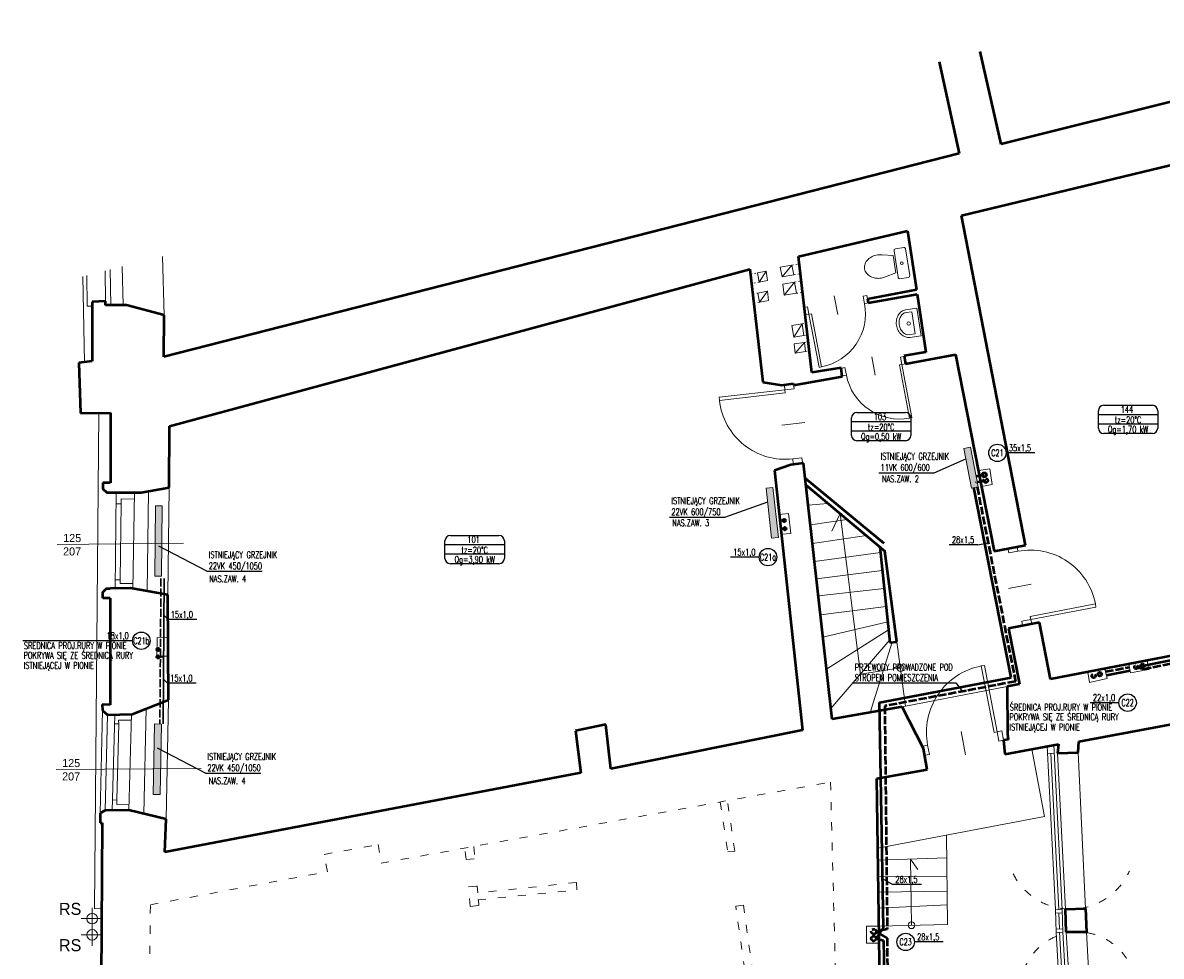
# Model space of a CAD drawing. Header units: millimetres. Extents: x -127811 to -59050, y -244477 to -114521.
# Tile 21 of 30: x -65167 to -63470, y -121361 to -119970. Entities that reach past the tile are written whole.
import ezdxf
from ezdxf.enums import TextEntityAlignment as Align

# ---------------------------------------------------------------- set-up
doc = ezdxf.new("R2010")
doc.units = ezdxf.units.MM
doc.header["$MEASUREMENT"] = 0
doc.linetypes.add('ACAD_ISO02W100', pattern=[15, 12, -3])
doc.linetypes.add('XREF$0$ACAD_ISO03W100', pattern=[30, 12, -18])
for name, color, linetype, lineweight in [('grzejniki', 142, 'Continuous', 0), ('XREF$0$arch C', 8, 'Continuous', 13), ('XREF$0$arch drzwi', 8, 'Continuous', 13), ('XREF$0$arch N', 8, 'XREF$0$ACAD_ISO03W100', 13), ('XREF$0$arch P', 8, 'Continuous', 50), ('XREF$0$opis', 8, 'Continuous', 0), ('XREF$0$wyposażenie - kuchnia łazienka', 8, 'Continuous', 0)]:
    doc.layers.add(name, color=color, linetype=linetype, lineweight=lineweight)
for name, color, linetype in [('TM_co ewen. zasilanie', 172, 'Continuous'), ('TM_co ewent powrot', 172, 'ACAD_ISO02W100'), ('TM_co istn powrot', 84, 'ACAD_ISO02W100'), ('TM_co istn zasilanie', 84, 'Continuous'), ('TM_co odnosniki', 1, 'Continuous'), ('TM_co opis', 2, 'Continuous'), ('TM_co powrot', 240, 'ACAD_ISO02W100'), ('TM_co zasilanie', 240, 'Continuous'), ('TM_odnosniki', 1, 'Continuous'), ('TM_opis', 2, 'Continuous'), ('XREF', 8, 'Continuous')]:
    doc.layers.add(name, color=color, linetype=linetype)
doc.styles.add('TM', font='romans.shx', dxfattribs={"width": 0.65})
doc.styles.add('XREF$0$Standard', font='txt')

# ---------------------------------------------------------------- blocks, each defined once
blk = doc.blocks.new('XREF$0$A$C5C5B553C')
at = {"layer": 'XREF$0$arch drzwi', "color": 0}
for p, q in [((0, 0), (0, -12)), ((6, 0), (0, 0)), ((6, -12), (6, 0)), ((51, 9), (51, -21)), ((96, 0), (96, -12)), ((102, 0), (96, 0)), ((102, -12), (102, 0)), ((0, -12), (6, -12)), ((6, -12), (6, -97.9)), ((6, -12), (10, -12)), ((10, -12), (10, -98)), ((96, -12), (102, -12)), ((10, -98), (6, -98))]:
    blk.add_line(p, q, dxfattribs=at)
blk.add_arc((10, -12), 86, 270, 0.0003, dxfattribs=at)
blk = doc.blocks.new('XREF$0$U_40')
at = {"layer": 'XREF$0$wyposażenie - kuchnia łazienka'}
blk.add_lwpolyline([(0, 0), (-400, 0), (-400, 163, -0.117889), (-385, 224, -0.104524), (-341, 279, -0.089899), (-278, 314, -0.081729), (-200, 327, -0.081729), (-122, 314, -0.089899), (-59, 279, -0.104524), (-15, 224, -0.117889), (0, 163), (0, 0)], format="xyb", dxfattribs=at)
blk.add_lwpolyline([(-40, 80), (-360, 80), (-360, 163, -0.117889), (-350, 206, -0.104524), (-316, 248, -0.089899), (-265, 276, -0.081729), (-200, 287, -0.081729), (-135, 276, -0.089899), (-84, 248, -0.104524), (-50, 206, -0.117889), (-40, 163)], format="xyb", close=True, dxfattribs=at)
blk.add_circle((-200, 150), 25, dxfattribs=at)
blk = doc.blocks.new('XREF$0$SEDES3')
at = {"layer": 'XREF$0$wyposażenie - kuchnia łazienka'}
blk.add_lwpolyline([(-167, 357), (-131, 200), (131, 200), (167, 357, 0.05824), (175, 425, 0.072039), (163, 508, 0.083339), (129, 578, 0.106661), (71, 631, 0.132138), (0, 650, 0.132138), (-71, 631, 0.106661), (-129, 578, 0.083339), (-163, 508, 0.072039), (-175, 425, 0.05824), (-167, 357)], format="xyb", dxfattribs=at)
blk.add_lwpolyline([(-225, 150, -0.414214), (-200, 175), (200, 175, -0.414214), (225, 150), (225, 25, -0.414214), (200, 0), (-200, 0, -0.414214), (-225, 25)], format="xyb", close=True, dxfattribs=at)
blk.add_circle((0, 88), 19.6, dxfattribs=at)
blk = doc.blocks.new('XREF')
blk.add_line((-63612.1, -121296), (-63612.2, -121296))
at = {"layer": 'XREF$0$arch C'}
for p, q in [((-64958.1, -120318.4), (-64955.8, -120406)), ((-64020, -120331.3), (-64037.5, -120334.4)), ((-64020, -120331.3), (-64034.5, -120348.9)), ((-64020, -120331.3), (-64017.2, -120345.6)), ((-65076.9, -120348.1), (-65074.5, -120475.6)), ((-65071.1, -120346.7), (-65070.7, -120392.5)), ((-65043.6, -120339.8), (-65043.3, -120384.8)), ((-65036.2, -120337.9), (-65035.4, -120390.8)), ((-65018.4, -120333.5), (-65016.8, -120390.8)), ((-64071.3, -120342.6), (-64058.6, -120340.2)), ((-64071.3, -120342.6), (-64068.7, -120356.4)), ((-64068.7, -120356.4), (-64058.6, -120340.2)), ((-64058.6, -120340.2), (-64056.7, -120354.1)), ((-64037.5, -120334.4), (-64034.5, -120348.9)), ((-64034.5, -120348.9), (-64017.2, -120345.6)), ((-64056.7, -120354.1), (-64068.7, -120356.4)), ((-64016.1, -120356.7), (-64033.7, -120359.4)), ((-64033.7, -120359.4), (-64031.6, -120376.1)), ((-64031.6, -120376.1), (-64016.1, -120356.7)), ((-64016.1, -120356.7), (-64013.5, -120373.2)), ((-64071, -120372.8), (-64056.6, -120370.1)), ((-64071, -120372.8), (-64068.6, -120386.4)), ((-64068.6, -120386.4), (-64056.6, -120370.1)), ((-64056.6, -120370.1), (-64055, -120384.1)), ((-64031.6, -120376.1), (-64013.5, -120373.2)), ((-65070.7, -120392.5), (-65063.3, -120392.5)), ((-64055, -120384.1), (-64068.6, -120386.4)), ((-64004.8, -120418.8), (-64020.4, -120421.2)), ((-64020.4, -120421.2), (-64017.4, -120438.5)), ((-64004.8, -120418.8), (-64017.4, -120438.5)), ((-64004.8, -120418.8), (-64002.1, -120436.1)), ((-64017.4, -120438.5), (-64002.1, -120436.1)), ((-64001.4, -120446.3), (-64016.9, -120448.5)), ((-64016.9, -120448.5), (-64015.2, -120462.3)), ((-64001.4, -120446.3), (-64015.2, -120462.3)), ((-64001.4, -120446.3), (-63999.9, -120460)), ((-64015.2, -120462.3), (-63999.9, -120460)), ((-65059.9, -121289.8), (-65053, -120551.4)), ((-63742.2, -120637.3), (-63725.1, -120634.7)), ((-63725.1, -120634.7), (-63721.6, -120657.9)), ((-65027.3, -120670.1), (-65029.1, -120812.9)), ((-65000.2, -120670.1), (-65002.7, -120813.4)), ((-64979.4, -120668.1), (-64981.4, -120817)), ((-64948.6, -120662.5), (-64950.2, -120822.3)), ((-63721.6, -120657.9), (-63737.6, -120661.1)), ((-65019.8, -120687), (-65027.5, -120686.9)), ((-65019.8, -120687), (-65021.4, -120800.3)), ((-65000.4, -120679.8), (-65020, -120679.6)), ((-65020, -120679.6), (-65019.8, -120687)), ((-63995.8, -120689.1), (-63966.7, -120686.2)), ((-64025.1, -120701.5), (-64039, -120703)), ((-64021.9, -120731.2), (-64025.1, -120701.5)), ((-63948.4, -120701.4), (-63960.5, -120727.5)), ((-63918.1, -120940.8), (-63948.4, -120701.4)), ((-63992.5, -120718.3), (-63937.8, -120710.3)), ((-64035.8, -120732.2), (-64021.9, -120731.2)), ((-63989.4, -120746), (-63909.1, -120734.1)), ((-65115.3, -120747.7), (-64927.2, -120745.4)), ((-63888.3, -120759.5), (-63986.4, -120772.8)), ((-63983.5, -120798.5), (-63885.4, -120786.3)), ((-65021.4, -120800.3), (-65029, -120800.2)), ((-65021.4, -120805.4), (-65021.4, -120800.3)), ((-65002.6, -120805.4), (-65021.4, -120805.4)), ((-63882.5, -120813.2), (-63980.7, -120824.2)), ((-63977.5, -120852.5), (-63879.7, -120840)), ((-63973.8, -120885.4), (-63877.2, -120862.6)), ((-64966.3, -120886.3), (-64966.7, -120913.8)), ((-64949.8, -120886.5), (-64966.3, -120886.3)), ((-63875.9, -120874.9), (-63968.4, -120933.5)), ((-63961.9, -120991.9), (-63874.4, -120889.7)), ((-63870.7, -120893.2), (-63903.7, -120997.9)), ((-63863.6, -120892.7), (-63850.9, -120988.6)), ((-64966.7, -120913.8), (-64949.7, -120913.7)), ((-63518.1, -120925.7), (-63515.2, -120938.5)), ((-63488.2, -120933.7), (-63490.8, -120920.4)), ((-63858.4, -120931.5), (-63918.1, -120940.8)), ((-63579.2, -120937.6), (-63576.6, -120953.2)), ((-63550.2, -120947.2), (-63553.5, -120932.6)), ((-63515.2, -120938.5), (-63488.2, -120933.7)), ((-63855.9, -120989.5), (-63699.3, -120958.9)), ((-63576.6, -120953.2), (-63550.2, -120947.2)), ((-64982.5, -120992.1), (-64986, -121148.9)), ((-64949.3, -120978.8), (-64952.7, -121156.8)), ((-65047.8, -120994.8), (-65051.2, -121147.6)), ((-65043.9, -121143.7), (-65040.4, -121001.3)), ((-65029.5, -121001.1), (-65033.1, -121143.7)), ((-65004.8, -121009.1), (-65023.7, -121009.5)), ((-65023.7, -121009.5), (-65023.5, -121014.8)), ((-65004.6, -121000.5), (-65008.7, -121143.6)), ((-65023.5, -121014.8), (-65029.8, -121014.7)), ((-65026.2, -121128.4), (-65023.3, -121014.8)), ((-63643.4, -121152.6), (-63662.5, -121052.5)), ((-63629, -121058.4), (-63639, -121058.9)), ((-63624, -121058.2), (-63612.3, -121291)), ((-63582.3, -121289.9), (-63593.2, -121057.4)), ((-65116.7, -121083), (-64900.9, -121081.4)), ((-65026.2, -121128.4), (-65032.7, -121128.2)), ((-65026.6, -121134.7), (-65026.2, -121128.4)), ((-65008.4, -121135.2), (-65026.6, -121134.7)), ((-63892.1, -121200.1), (-63643.4, -121152.6)), ((-63788, -121313.8), (-63789.8, -121180.6)), ((-63891.8, -121217.7), (-63789.3, -121214.4)), ((-63841.9, -121314.9), (-63843.3, -121216.2)), ((-63843.3, -121216.2), (-63832.6, -121231.8)), ((-63789, -121241.5), (-63891.5, -121242.9)), ((-63891.1, -121265.7), (-63788.6, -121264.3)), ((-65063.2, -121288.9), (-65063.2, -121321.2)), ((-65049, -121290.6), (-65059.9, -121289.8)), ((-63890.8, -121289.3), (-63788.4, -121284.6)), ((-63617.3, -121291.3), (-63627.3, -121291.8)), ((-63617.1, -121296.3), (-63627.1, -121296.8)), ((-65079.3, -121305), (-65047, -121305)), ((-65063.2, -121308.5), (-65063.2, -121321.2)), ((-65063.2, -121313), (-65063.2, -121345.3)), ((-63890.5, -121316), (-63909.1, -121316.4)), ((-63890.5, -121316), (-63788, -121313.8)), ((-65079.3, -121329.1), (-65047, -121329.1)), ((-65063.2, -121332.6), (-65063.2, -121345.3)), ((-63909.1, -121316.4), (-63908.9, -121341.6)), ((-63616.3, -121320.2), (-63626.4, -121320.8)), ((-63616.2, -121325.2), (-63626.2, -121325.8)), ((-63611.2, -121325), (-63597.2, -121569.3)), ((-63567.2, -121568.6), (-63581, -121325)), ((-63908.9, -121341.6), (-63890.1, -121341.4))]:
    blk.add_line(p, q, dxfattribs=at)
for points in [[(-63569.7, -122532.7), (-63569.9, -122527.6), (-63582.6, -122265.4), (-63584.5, -122230.2), (-63595.1, -121962.6), (-63597.4, -121924.8), (-63609.6, -121658.8), (-63612.2, -121569.9), (-63626.2, -121325.6), (-63627.3, -121291.6), (-63639.5, -121048.2)], [(-63622.3, -121291.5), (-63622.3, -121291.4), (-63634, -121058.7)], [(-63559.7, -122532.2), (-63559.9, -122527.2), (-63572.6, -122264.9), (-63574.5, -122229.8), (-63585.1, -121962.1), (-63587.5, -121924.3), (-63599.6, -121658.4), (-63602.2, -121569.5), (-63616.2, -121325.2), (-63617.3, -121291.2), (-63629.6, -121046.3)], [(-63621.3, -121320.5), (-63622.1, -121296.5)], [(-63607.2, -121569.8), (-63607.2, -121569.7), (-63621.2, -121325.4)]]:
    blk.add_lwpolyline(points, dxfattribs=at)
for centre, radius in [((-63858.4, -120931.5), 5), ((-65063.2, -121305), 7.94), ((-63841.9, -121314.9), 5), ((-65063.2, -121329.1), 7.94)]:
    blk.add_circle(centre, radius, dxfattribs=at)
at = {"layer": 'XREF$0$arch N', "linetype": 'XREF$0$ACAD_ISO03W100', "ltscale": 0.2}
for p, q in [((-64020, -120331.3), (-64008.8, -120329.3)), ((-64081.9, -120344.6), (-64071.3, -120342.6)), ((-64017.2, -120345.6), (-64007.2, -120343.7)), ((-64068.7, -120356.4), (-64080.3, -120358.7)), ((-64016.1, -120356.7), (-64005.9, -120355)), ((-64078.5, -120374.2), (-64071, -120372.9)), ((-64013.5, -120373.2), (-64004, -120371.7)), ((-64077, -120387.9), (-64068.6, -120386.4)), ((-64004.8, -120418.8), (-63998.8, -120417.9)), ((-64002.1, -120436.1), (-63996.8, -120435.3)), ((-64001.4, -120446.3), (-63995.7, -120445.5)), ((-63999.9, -120460), (-63994.1, -120459.1))]:
    blk.add_line(p, q, dxfattribs=at)
at = {"layer": 'XREF$0$arch N', "linetype": 'XREF$0$ACAD_ISO03W100'}
for p, q in [((-64632.6, -121222.4), (-63962.6, -121101.5)), ((-63962.6, -121101.5), (-63950.6, -121559.1)), ((-64105.2, -121204.4), (-64116.4, -121129.2)), ((-64127.1, -121131.2), (-64115.8, -121205.3)), ((-64717.3, -121209.2), (-64636.6, -121194.7)), ((-64636.6, -121194.7), (-64632.6, -121222.4)), ((-64712.5, -121235.1), (-64717.3, -121209.2)), ((-64505.9, -121216.7), (-64507.4, -121199.8)), ((-64494.4, -121197.5), (-64492.8, -121215.6)), ((-64115.8, -121205.3), (-64105.2, -121204.4)), ((-64505.9, -121216.7), (-64492.8, -121215.6)), ((-64976.4, -121284.3), (-64712.5, -121235.1)), ((-64502.4, -121257.4), (-64489.1, -121256.3)), ((-64499.8, -121286.7), (-64502.4, -121257.4)), ((-64341.3, -121251), (-64490.2, -121266.9)), ((-64489.1, -121256.3), (-64488.2, -121266.7)), ((-64488.5, -121277), (-64340.6, -121262.3)), ((-64340.6, -121262.3), (-64341.3, -121251)), ((-64487.3, -121276.8), (-64486.6, -121285.5)), ((-64977.4, -121387.4), (-64976.4, -121284.3)), ((-64499.8, -121286.7), (-64486.6, -121285.5)), ((-64103.8, -121286.2), (-64092.4, -121284.7)), ((-64077.8, -121470), (-64103.8, -121286.2)), ((-64092.4, -121284.7), (-64065.7, -121477.9))]:
    blk.add_line(p, q, dxfattribs=at)
for centre, radius, start, end in [((-63604.7, -121194.6), 96.2, 207.0571, 335.7749), ((-63593.6, -121411), 86, 32.7749, 155.5895)]:
    blk.add_arc(centre, radius, start, end, dxfattribs=at)
at = {"layer": 'XREF$0$arch P'}
for p, q in [((-62983.6, -119970.1), (-63708.2, -120151)), ((-63708.2, -120151), (-63739.7, -120013)), ((-63800.6, -120028.3), (-63770.7, -120164.8)), ((-63770.7, -120164.8), (-64956.1, -120467.7)), ((-63767.3, -120257.3), (-63400.1, -120168.7)), ((-63671.9, -120748.4), (-63767.3, -120257.3)), ((-64010.1, -120318.2), (-63847.9, -120280)), ((-63847.9, -120280), (-63834.6, -120367.4)), ((-63990.5, -120491.3), (-64010.1, -120318.2)), ((-64947.7, -120571.1), (-64082.7, -120337.3)), ((-64082.7, -120337.3), (-64063.5, -120505.8)), ((-63907.5, -120381.2), (-63834.6, -120367.4)), ((-63907.5, -120381.2), (-63906.4, -120387.6)), ((-63906.4, -120387.6), (-63833.6, -120374.4)), ((-63833.6, -120374.4), (-63820.4, -120460.9)), ((-65043.3, -120384.8), (-65063.3, -120385.7)), ((-65063.3, -120385.7), (-65063.3, -120474.2)), ((-65043.5, -120390.8), (-65043.3, -120384.8)), ((-65011.8, -120390.8), (-65043.5, -120390.8)), ((-64955.8, -120406), (-65011.8, -120390.8)), ((-64956.1, -120467.7), (-64955.8, -120406)), ((-63820.4, -120460.9), (-63852.6, -120466.3)), ((-63852.6, -120466.3), (-63850.6, -120478.2)), ((-63850.6, -120478.2), (-63776.2, -120464.6)), ((-63776.2, -120464.6), (-63718.7, -120757.2)), ((-65063.3, -120474.2), (-65082.9, -120476.6)), ((-65082.9, -120476.6), (-65080.5, -120551.8)), ((-63946.7, -120484.2), (-63990.5, -120491.3)), ((-63945, -120497.1), (-63946.7, -120484.2)), ((-64017.5, -120510.2), (-63945, -120497.1)), ((-64063.5, -120505.8), (-64035.2, -120510.1)), ((-64035.2, -120510.1), (-64017.5, -120507.4)), ((-64017.5, -120507.4), (-64017.5, -120510.2)), ((-65080.5, -120551.8), (-65035.9, -120551.2)), ((-65035.9, -120551.2), (-65036, -120655.5)), ((-64948.6, -120662.5), (-64947.7, -120571.1)), ((-64021.5, -120628.6), (-64046.1, -120637.1)), ((-64046.1, -120637.1), (-64004.3, -121024.2)), ((-64002.8, -120626.5), (-64021.5, -120628.6)), ((-63960.1, -121007.7), (-64002.8, -120626.5)), ((-64000.3, -120648.5), (-63883, -120745.7)), ((-65036.1, -120670.1), (-64990.2, -120670.1)), ((-64990.2, -120670.1), (-64948.6, -120662.5)), ((-63999.1, -120659.2), (-63881.5, -120757.2)), ((-63889.2, -120750.8), (-63874, -120893.4)), ((-63718.7, -120757.2), (-63671.9, -120748.4)), ((-63863.6, -120892.7), (-63881.5, -120757.2)), ((-65006.1, -120812.8), (-65036.3, -120813)), ((-64950.2, -120822.3), (-65006.1, -120812.8)), ((-64949.3, -120978.8), (-64950.2, -120822.3)), ((-65036.3, -120827.6), (-65036.5, -120986.2)), ((-63651.3, -120863.8), (-63697.3, -120872.5)), ((-63697.3, -120872.5), (-63680.7, -120955.7)), ((-63634.8, -120948.4), (-63651.3, -120863.8)), ((-63874, -120893.4), (-63863.6, -120892.7)), ((-63449.3, -120912.3), (-63634.8, -120948.4)), ((-63680.7, -120955.7), (-63699.3, -120958.9)), ((-63699.3, -120958.9), (-63698.9, -121029.6)), ((-65036.5, -120986.2), (-65048.2, -120985.7)), ((-65048.2, -120985.7), (-65047.8, -120994.8)), ((-65003.5, -121000.5), (-64949.3, -120978.8)), ((-63855.9, -120989.5), (-63960.1, -121007.7)), ((-63823.8, -121051.5), (-63855.9, -120989.5)), ((-65047.8, -120994.8), (-65040.4, -121001.3)), ((-65040.4, -121001.3), (-65003.5, -121000.5)), ((-63592.4, -121040.9), (-63414.3, -121007.7)), ((-64297.3, -121015.7), (-64342.6, -121025.2)), ((-64342.6, -121025.2), (-64334.7, -121087.8)), ((-64290.1, -121081.8), (-64297.3, -121015.7)), ((-64004.3, -121024.2), (-64290.1, -121081.8)), ((-63697.8, -121038), (-63704.7, -121039.1)), ((-63704.7, -121039.1), (-63702.5, -121060)), ((-63698.9, -121029.6), (-63697.8, -121038)), ((-63593.2, -121057.4), (-63592.4, -121040.9)), ((-63818.7, -121082.8), (-63823.8, -121051.5)), ((-63702.5, -121060), (-63622.5, -121045)), ((-63622.5, -121045), (-63624, -121058.2)), ((-63624, -121058.2), (-63593.2, -121057.4)), ((-64334.7, -121087.8), (-64954.6, -121206)), ((-63893.5, -121096), (-63818.7, -121082.8)), ((-63884.7, -121732.8), (-63893.5, -121096)), ((-65043.9, -121143.7), (-65051.2, -121147.6)), ((-65008.6, -121143.6), (-65043.9, -121143.7)), ((-64952.7, -121156.8), (-65008.6, -121143.6)), ((-65051.2, -121147.6), (-65051.2, -121162)), ((-65051.2, -121162), (-65048, -121162.1)), ((-65048, -121162.1), (-65049.8, -121395.5)), ((-64954.6, -121206), (-64952.7, -121156.8)), ((-63612.3, -121291), (-63582.3, -121289.9)), ((-63611.2, -121325), (-63612.3, -121291)), ((-63582.3, -121289.9), (-63581, -121325)), ((-63581, -121325), (-63611.2, -121325))]:
    blk.add_line(p, q, dxfattribs=at)
for points in [[(-65036.1, -120655.5), (-65047.1, -120655.5)], [(-65047.1, -120655.5), (-65047.1, -120664.5), (-65041.4, -120670.1), (-65036.1, -120670.1)], [(-65047.3, -120827.6), (-65047.3, -120818.6), (-65041.6, -120813), (-65036.3, -120813)], [(-65036.3, -120827.6), (-65047.3, -120827.6)]]:
    blk.add_lwpolyline(points, dxfattribs=at)
at = {"layer": 'XREF$0$arch drzwi', "linetype": 'Continuous'}
for p, xscale, yscale, zscale, rotation in [((-64002.3, -120394.4), 0.9365750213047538, 0.9365750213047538, 0.9365750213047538, 10.74479712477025), ((-63852.7, -120467.2), -0.9365750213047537, 0.9365750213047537, 0.9365750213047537, 10.74479712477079), ((-64017.5, -120508.8), 1.148887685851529, 1.148887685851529, 1.148887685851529, 276.38971929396), ((-63676.2, -120868.5), 1.148887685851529, 1.148887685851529, 1.148887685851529, 100.7912635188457), ((-63704.7, -121039.1), 1.171821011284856, 1.171821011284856, 1.171821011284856, 190.8455241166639)]:
    blk.add_blockref('XREF$0$A$C5C5B553C', p, dxfattribs=dict(at, xscale=xscale, yscale=yscale, zscale=zscale, rotation=rotation))
at = {"layer": 'XREF$0$wyposażenie - kuchnia łazienka'}
for name, p, xscale, yscale, zscale, rotation in [('XREF$0$SEDES3', (-63847.6, -120326.9), 0.09999999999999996, 0.09999999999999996, 0.09999999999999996, 98.66490968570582), ('XREF$0$U_40', (-63833.8, -120395.2), 0.104, 0.104, 0.104, 98.664909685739)]:
    blk.add_blockref(name, p, dxfattribs=dict(at, xscale=xscale, yscale=yscale, zscale=zscale, rotation=rotation))
at = {"layer": 'XREF$0$opis', "char_height": 12, "attachment_point": 5, "rotation": 359.5117, "style": 'XREF$0$Standard'}
for insert in [(-65093, -120747.9), (-65094.5, -121083.2)]:
    blk.add_mtext_dynamic_manual_height_columns('125\\P207', width=71.788, gutter_width=12.5, heights=[0], dxfattribs=dict(at, insert=insert))
at = {"layer": 'XREF$0$opis', "char_height": 18, "attachment_point": 5, "style": 'XREF$0$Standard'}
for insert in [(-65096, -121290.6), (-65096, -121344.7)]:
    blk.add_mtext_dynamic_manual_height_columns('RS', width=71.788, gutter_width=12.5, heights=[0], dxfattribs=dict(at, insert=insert))
blk = doc.blocks.new('A$C32620657')
at = {"layer": 'TM_odnosniki'}
for p, q in [((-12824.7, 45379), (-12679.7, 45379)), ((-12840.7, 45310.9), (-12840.7, 45363)), ((-12663.7, 45351), (-12840.7, 45351)), ((-12663.7, 45363), (-12663.7, 45310.9)), ((-12663.7, 45323), (-12840.7, 45323)), ((-12663.7, 45323), (-12840.7, 45323)), ((-12663.7, 45323), (-12840.7, 45323)), ((-12679.7, 45294.9), (-12824.7, 45294.9))]:
    blk.add_line(p, q, dxfattribs=at)
for centre, start, end in [((-12824.7, 45363), 90, 180), ((-12679.7, 45363), 360, 90), ((-12824.7, 45310.9), 180, 270), ((-12679.7, 45310.9), 270, 360)]:
    blk.add_arc(centre, 16, start, end, dxfattribs=at)

msp = doc.modelspace()

# ---------------------------------------------------------------- hatches: boundary and pattern name
at = {"layer": 'grzejniki'}
h = msp.add_hatch(color=256, dxfattribs=at)
h.dxf.hatch_style = 1
h.paths.add_polyline_path([(-63764, -120604.6), (-63752.4, -120663.4), (-63742.6, -120661.5), (-63754.1, -120602.6)])
h = msp.add_hatch(color=256, dxfattribs=at)
h.dxf.hatch_style = 1
h.paths.add_polyline_path([(-63764, -120604.6), (-63752.4, -120663.4), (-63742.6, -120661.5), (-63754.1, -120602.6)])
h = msp.add_hatch(color=256, dxfattribs=at)
h.dxf.hatch_style = 1
h.paths.add_polyline_path([(-64048.4, -120662.7), (-64040.3, -120737.3), (-64050.3, -120738.3), (-64058.3, -120663.8)])
h = msp.add_hatch(color=256, dxfattribs=at)
h.dxf.hatch_style = 1
h.paths.add_polyline_path([(-64048.4, -120662.7), (-64040.3, -120737.3), (-64050.3, -120738.3), (-64058.3, -120663.8)])
h = msp.add_hatch(color=256, dxfattribs=at)
h.dxf.hatch_style = 1
h.paths.add_polyline_path([(-64968.9, -120689.7), (-64969.9, -120794.7), (-64959.9, -120794.8), (-64958.9, -120689.8)])
h = msp.add_hatch(color=256, dxfattribs=at)
h.dxf.hatch_style = 1
h.paths.add_polyline_path([(-64968.9, -120689.7), (-64969.9, -120794.7), (-64959.9, -120794.8), (-64958.9, -120689.8)])
h = msp.add_hatch(color=256, dxfattribs=at)
h.dxf.hatch_style = 1
h.paths.add_polyline_path([(-64970, -121014.9), (-64972, -121119.9), (-64962, -121120.1), (-64960, -121015.1)])
h = msp.add_hatch(color=256, dxfattribs=at)
h.dxf.hatch_style = 1
h.paths.add_polyline_path([(-64970, -121014.9), (-64972, -121119.9), (-64962, -121120.1), (-64960, -121015.1)])

# ---------------------------------------------------------------- linework, layer by layer
for points in [[(-63764, -120604.6), (-63752.4, -120663.4), (-63742.6, -120661.5), (-63754.1, -120602.6)], [(-63764, -120604.6), (-63752.4, -120663.4), (-63742.6, -120661.5), (-63754.1, -120602.6)], [(-64048.4, -120662.7), (-64040.3, -120737.3), (-64050.3, -120738.3), (-64058.3, -120663.8)], [(-64048.4, -120662.7), (-64040.3, -120737.3), (-64050.3, -120738.3), (-64058.3, -120663.8)], [(-64968.9, -120689.7), (-64969.9, -120794.7), (-64959.9, -120794.8), (-64958.9, -120689.8)], [(-64968.9, -120689.7), (-64969.9, -120794.7), (-64959.9, -120794.8), (-64958.9, -120689.8)], [(-64970, -121014.9), (-64972, -121119.9), (-64962, -121120.1), (-64960, -121015.1)], [(-64970, -121014.9), (-64972, -121119.9), (-64962, -121120.1), (-64960, -121015.1)]]:
    msp.add_lwpolyline(points, close=True, dxfattribs=at)
at = {"layer": 'TM_co ewen. zasilanie', "lineweight": 50}
for centre, radius in [((-64964.7, -120903.9), 2), ((-63561.1, -120940.7), 2.81), ((-63561.1, -120940.7), 2.81)]:
    msp.add_circle(centre, radius, dxfattribs=at)
at = {"layer": 'TM_co ewent powrot', "lineweight": 50}
for centre, radius in [((-64964.8, -120915.1), 2), ((-63570.4, -120943.3), 2.81)]:
    msp.add_circle(centre, radius, dxfattribs=at)
at = {"layer": 'TM_co istn powrot', "lineweight": 50}
for p, q in [((-63731.3, -120652.3), (-63746.4, -120655.4)), ((-63744, -120661.8), (-63686.9, -120951.6)), ((-63686.9, -120951.6), (-63881.8, -120988.1)), ((-63881.8, -120988.1), (-63878, -121320.6)), ((-63878, -121320.6), (-63894.4, -121324.3)), ((-63877.5, -121334), (-63894.4, -121324.3)), ((-63877.5, -121334), (-63894.4, -121324.3)), ((-63877.3, -121391.2), (-63877.5, -121334)), ((-63877.3, -121391.2), (-63877.5, -121334))]:
    msp.add_line(p, q, dxfattribs=at)
at = {"layer": 'TM_co istn powrot', "lineweight": 30}
for p, q in [((-64960.6, -120798.2), (-64962.2, -121014.7)), ((-64964.7, -120903.9), (-64961.3, -120903.9)), ((-64964.7, -120903.9), (-64961.3, -120903.9))]:
    msp.add_line(p, q, dxfattribs=at)
at = {"layer": 'TM_co istn powrot', "lineweight": 50}
for centre, radius in [((-63570.4, -120943.3), 2.81), ((-63898.1, -121324.3), 3.69), ((-63898.1, -121324.3), 3.69)]:
    msp.add_circle(centre, radius, dxfattribs=at)
at = {"layer": 'TM_co istn zasilanie', "lineweight": 50}
for p, q in [((-63733.4, -120643.6), (-63745.6, -120646)), ((-63693.5, -120945.8), (-63749.1, -120662.8)), ((-63889.8, -120982.7), (-63693.5, -120945.8)), ((-63883.6, -121318.8), (-63889.8, -120982.7)), ((-63894.6, -121334.7), (-63883.6, -121318.8)), ((-63894.6, -121334.7), (-63883.6, -121318.8)), ((-63894.6, -121334.7), (-63883.8, -121337.8)), ((-63894.6, -121334.7), (-63883.8, -121337.8)), ((-63883.8, -121337.8), (-63882.5, -121391.3))]:
    msp.add_line(p, q, dxfattribs=at)
at = {"layer": 'TM_co istn zasilanie', "lineweight": 30}
for p, q in [((-64955.6, -120798.4), (-64957.2, -121014.7)), ((-64964.8, -120915.1), (-64956.4, -120915.2)), ((-64964.8, -120915.1), (-64956.4, -120915.2))]:
    msp.add_line(p, q, dxfattribs=at)
at = {"layer": 'TM_co istn zasilanie', "lineweight": 50}
msp.add_circle((-63898.3, -121334.7), 3.69, dxfattribs=at)
msp.add_circle((-63898.3, -121334.7), 3.69, dxfattribs=at)
at = {"layer": 'TM_co odnosniki'}
for p, q in [((-63808.2, -120640.7), (-63761, -120619.8)), ((-63658, -120611), (-63700.8, -120611)), ((-63890.6, -120640.7), (-63808.2, -120640.7)), ((-64120, -120706.9), (-64056.2, -120683.9)), ((-64202.5, -120706.9), (-64120, -120706.9)), ((-64892, -120787.4), (-64963.6, -120750.1)), ((-63742.8, -120747.9), (-63785.6, -120747.9)), ((-63742.8, -120747.9), (-63727.7, -120744.9)), ((-64068.8, -120766.3), (-64111.6, -120766.3)), ((-64892, -120787.4), (-64809.6, -120787.4)), ((-64950.1, -120859.3), (-64956, -120853.4)), ((-64907.3, -120859.3), (-64950.1, -120859.3)), ((-65002.9, -120890.9), (-65166.6, -120890.9)), ((-64950.8, -120954.1), (-64956.7, -120948.2)), ((-64908, -120954.1), (-64950.8, -120954.1)), ((-63929.1, -120953.7, 60.9), (-63775.6, -120953.7, 46.5)), ((-63775.6, -120953.7, 46.5), (-63765.8, -120966.4)), ((-63532.7, -120983.2), (-63575.5, -120983.2)), ((-64894, -121088.2), (-64965.6, -121050.9)), ((-64894, -121088.2), (-64811.6, -121088.2)), ((-63870, -121254.1), (-63885, -121245.6)), ((-63827.2, -121254.1), (-63870, -121254.1)), ((-63794.8, -121339.7), (-63837.6, -121339.7))]:
    msp.add_line(p, q, dxfattribs=at)
for centre in [(-63713.8, -120611), (-64055.8, -120766.3), (-64989.9, -120890.9), (-63519.7, -120983.2), (-63850.6, -121339.7)]:
    msp.add_circle(centre, 13, dxfattribs=at)
at = {"layer": 'TM_co powrot', "lineweight": 50}
for p, q in [((-63496.6, -120933.1), (-63428.1, -120919.5)), ((-63552.6, -120936.9), (-63517.1, -120930.2)), ((-63552.6, -120936.9), (-63517.1, -120930.2)), ((-63496.6, -120933.1), (-63506.8, -120930.1)), ((-63686.9, -120951.6), (-63881.8, -120988.1)), ((-63881.8, -120988.1), (-63878, -121320.6)), ((-63878, -121320.6), (-63894.4, -121324.3))]:
    msp.add_line(p, q, dxfattribs=at)
for centre, radius in [((-63731.3, -120652.3), 3.11), ((-63506.8, -120930.1), 2.81), ((-63506.8, -120930.1), 2.81)]:
    msp.add_circle(centre, radius, dxfattribs=at)
at = {"layer": 'TM_co zasilanie', "lineweight": 50}
for p, q in [((-63497.5, -120928.2), (-63429.1, -120914.6)), ((-63551.3, -120942.3), (-63516, -120935.3)), ((-63551.3, -120942.3), (-63516, -120935.3)), ((-63883.6, -121318.8), (-63889.8, -120982.7)), ((-63883.8, -121337.8), (-63882.5, -121391.3))]:
    msp.add_line(p, q, dxfattribs=at)
for centre, radius in [((-63733.4, -120643.6), 3.11), ((-64031.7, -120711.7), 2), ((-64031.7, -120711.7), 1), ((-64030.5, -120723.9), 2), ((-64030.5, -120723.9), 1), ((-63497.5, -120928.2), 2.81), ((-63497.5, -120928.2), 2.81)]:
    msp.add_circle(centre, radius, dxfattribs=at)

# ---------------------------------------------------------------- block references
at = {"layer": 'TM_odnosniki', "xscale": 0.5, "yscale": 0.5, "zscale": 0.5}
for p in [(-57511, -143240.3), (-57143, -143229.6), (-58116.9, -143423.6)]:
    msp.add_blockref('A$C32620657', p, dxfattribs=at)
at = {"layer": 'XREF'}
msp.add_blockref('XREF', (0, 0), dxfattribs=at)

# ---------------------------------------------------------------- texts
at = {"layer": 'TM_co opis', "style": 'TM', "width": 0.6}
for s, p in [('C21', (-63713.8, -120611)), ('C21a', (-64055.8, -120766.3)), ('C21b', (-64989.9, -120890.9)), ('C22', (-63519.7, -120983.2)), ('C23', (-63850.6, -121339.7))]:
    msp.add_text(s, height=10, dxfattribs=at).set_placement(p, align=Align.MIDDLE_CENTER)
at = {"layer": 'TM_co opis', "style": 'TM', "width": 0.65}
for s, p in [('ŚREDNICA PROJ.RURY W PIONIE', (-65164.9, -120903.2, 2.4)), ('POKRYWA SIĘ ZE ŚREDNICĄ RURY ', (-65165.4, -120917.7, 2.4)), ('ISTNIEJĄCEJ W PIONIE', (-65165.4, -120932.7, 2.4)), ('PRZEWODY PROWADZONE POD ', (-63926.4, -120935.3, 63.2)), ('STROPEM POMIESZCZENIA', (-63926.4, -120950.9, 63.2)), ('ŚREDNICA PROJ.RURY W PIONIE', (-63695.4, -120995, 2.4)), ('POKRYWA SIĘ ZE ŚREDNICĄ RURY ', (-63695.9, -121009.5, 2.4)), ('ISTNIEJĄCEJ W PIONIE', (-63695.9, -121024.6, 2.4))]:
    msp.add_text(s, height=10, dxfattribs=at).set_placement(p)
at = {"layer": 'TM_opis', "style": 'TM', "width": 0.65}
for s, p in [('103', (-63888.7, -120562)), ('144', (-63520.7, -120551.3)), ('tz=20%%DC', (-63887.1, -120577.6)), ('tz=20%%DC', (-63519.1, -120566.9)), ('Qg=0,50 kW', (-63887.1, -120591.6)), ('Qg=1,70 kW', (-63519.1, -120580.9)), ('101', (-64494.6, -120745.2)), ('tz=20%%DC', (-64493, -120760.8)), ('Qg=3,90 kW', (-64493, -120774.8))]:
    msp.add_text(s, height=10, dxfattribs=at).set_placement(p, align=Align.CENTER)
for s, p in [('35x1,5', (-63696.7, -120608.6)), ('ISTNIEJĄCY GRZEJNIK ', (-63887.9, -120621.1)), ('11VK 600/600 ', (-63887.9, -120637.8)), ('NAS.ZAW. 2', (-63885.9, -120654.8)), ('ISTNIEJĄCY GRZEJNIK ', (-64199.8, -120687.4)), ('22VK 600/750 ', (-64199.8, -120704)), ('NAS.ZAW. 3', (-64198.5, -120720.3)), ('28x1,5', (-63781.5, -120745.4)), ('ISTNIEJĄCY GRZEJNIK ', (-64889.4, -120767.8)), ('15x1,0', (-64107.5, -120763.8)), ('22VK 450/1050 ', (-64889.4, -120784.5)), ('NAS.ZAW. 4', (-64888.7, -120803.7)), ('15x1,0', (-64946, -120856.8)), ('18x1,0', (-65041.7, -120888.4)), ('15x1,0', (-64946.7, -120951.6)), ('22x1,0', (-63571.4, -120980.7)), ('ISTNIEJĄCY GRZEJNIK ', (-64891.3, -121068.6)), ('22VK 450/1050 ', (-64891.3, -121085.3)), ('NAS.ZAW. 4', (-64889.5, -121104.6)), ('28x1,5', (-63865.9, -121251.6)), ('28x1,5', (-63833.5, -121337.2))]:
    msp.add_text(s, height=10, dxfattribs=at).set_placement(p)

doc.saveas('drawing.dxf')
